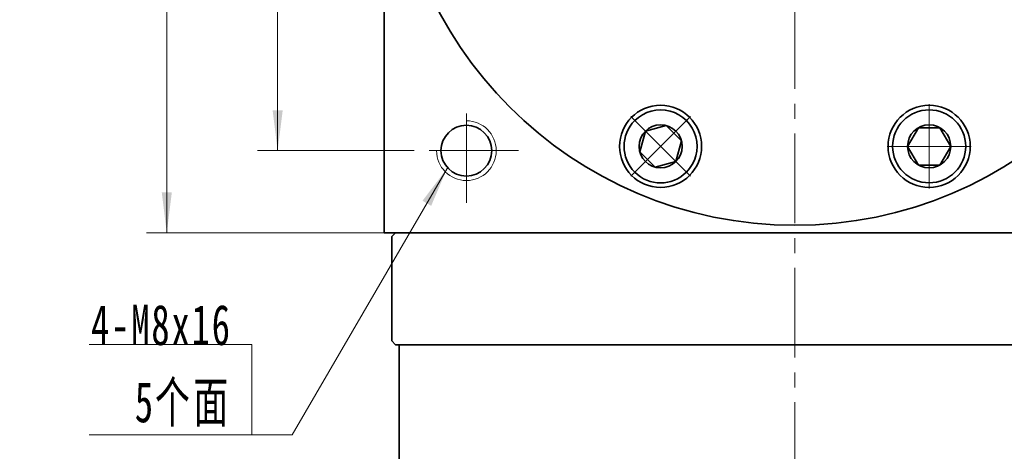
# Model space of a CAD drawing. Header units: millimetres. Extents: x -94 to 883, y -58 to 633.
# Tile 5 of 8: x 380 to 512, y 370 to 428. Entities that reach past the tile are written whole.
import ezdxf

# ---------------------------------------------------------------- set-up
doc = ezdxf.new("R2010")
doc.units = ezdxf.units.MM
doc.set_wipeout_variables(frame=1)
doc.linetypes.add('点画线', pattern=[18, 12, -2, 2, -2])
doc.layers.get('0').update_dxf_attribs({"lineweight": 35})
for name, color, linetype, lineweight in [('中心线层', 1, '点画线', 18), ('尺寸线层', 3, 'Continuous', 18), ('粗实线层', 7, 'Continuous', 35)]:
    doc.layers.add(name, color=color, linetype=linetype, lineweight=lineweight)
doc.styles.add('标准', font='txt', dxfattribs={"width": 0.667})
doc.dimstyles.new('a4-1-1', dxfattribs={"dimtxt": 3, "dimasz": 3, "dimexe": 1.5, "dimexo": 0, "dimgap": 0.5, "dimtad": 1, "dimdec": 3, "dimdsep": 46, "dimtxsty": '标准', "dimblk": '_CAXARROW', "dimcen": 0, "dimdle": 4, "dimazin": 2, "dimtfac": 0.707107, "dimtdec": 3, "dimtix": 1, "dimtmove": 2, "dimatfit": 3, "dimfxl": 1, "dimfrac": 2, "dimtolj": 1, "dimtzin": 0, "dimarcsym": 1})

# ---------------------------------------------------------------- blocks, each defined once
blk = doc.blocks.new('*X2')
at = {"layer": '尺寸线层', "linetype": 'Continuous', "transparency": 16777216}
for points in [[(399.74, 508.96), (399.07, 503.56), (400.42, 503.56)], [(399.74, 398.96), (399.07, 404.36), (400.42, 404.36)]]:
    blk.add_hatch(color=0, dxfattribs=at).paths.add_polyline_path(points, flags=0)
at = {"layer": '尺寸线层', "color": 0, "linetype": 'Continuous', "transparency": 16777216}
for p, q in [((428.87, 508.96), (397.04, 508.96)), ((399.74, 398.96), (399.74, 508.96)), ((428.87, 398.96), (397.04, 398.96))]:
    blk.add_line(p, q, dxfattribs=at)
at = {"layer": '尺寸线层', "color": 0, "transparency": 16777216, "insert": (396.16, 453.96), "char_height": 5.4, "width": 14.3527, "attachment_point": 5, "rotation": 90, "line_spacing_factor": 1.15057, "style": '标准'}
blk.add_mtext('\\T1.1;110', dxfattribs=at)
blk = doc.blocks.new('_CAXARROW')
blk.add_hatch(color=0).paths.add_polyline_path([(0, 0), (-1, 0.125), (-1, -0.125)], flags=0)
blk = doc.blocks.new('*X4')
at = {"layer": '尺寸线层', "linetype": 'Continuous', "transparency": 16777216}
for points in [[(414.59, 453.96), (415.27, 448.56), (413.92, 448.56)], [(414.59, 409.96), (415.27, 415.36), (413.92, 415.36)]]:
    blk.add_hatch(color=0, dxfattribs=at).paths.add_polyline_path(points, flags=0)
at = {"layer": '尺寸线层', "color": 0, "linetype": 'Continuous', "transparency": 16777216}
for p, q in [((425.87, 453.96), (411.89, 453.96)), ((414.59, 453.96), (414.59, 409.96)), ((432.87, 409.96), (411.89, 409.96))]:
    blk.add_line(p, q, dxfattribs=at)
at = {"layer": '尺寸线层', "color": 0, "transparency": 16777216, "insert": (411.02, 431.96), "char_height": 5.4, "width": 10.8, "attachment_point": 5, "rotation": 90, "line_spacing_factor": 1.15057, "style": '标准'}
blk.add_mtext('\\T1.1;44', dxfattribs=at)
blk = doc.blocks.new('*X9')
at = {"layer": '中心线层', "linetype": '点画线', "lineweight": 18}
for p, q in [((0, -5.64), (0, 5.64)), ((-5.64, 0), (5.64, 0))]:
    blk.add_line(p, q, dxfattribs=at)
at = {"layer": '粗实线层'}
for p, q in [((-2.89, 0), (-1.44, 2.5)), ((-1.44, 2.5), (1.44, 2.5)), ((2.89, 0), (1.44, 2.5)), ((2.89, 0), (1.44, 2.5)), ((-2.89, 0), (-1.44, -2.5)), ((2.89, 0), (1.44, -2.5)), ((-1.44, -2.5), (1.44, -2.5))]:
    blk.add_line(p, q, dxfattribs=at)
blk.add_circle((0, 0), 2.89, dxfattribs=at)
for start, end in [(0, 180), (180, 360)]:
    blk.add_arc((0, 0), 4.89, start, end, dxfattribs=at)
blk = doc.blocks.new('*X10')
at = {"layer": '尺寸线层', "linetype": 'Continuous'}
blk.add_hatch(color=0, dxfattribs=at).paths.add_polyline_path([(26.13, 35.68), (24, 30.67), (22.84, 31.35)], flags=0)
at = {"layer": '尺寸线层', "color": 0, "linetype": 'Continuous'}
blk.add_line((26.13, 35.68), (5.4, 0), dxfattribs=at)
at = {"layer": '尺寸线层', "color": 0}
for p, q in [((0, 12.11), (-21.83, 12.11)), ((0, 0), (0, 12.11)), ((0, 0), (-21.83, 0)), ((5.4, 0), (0, 0))]:
    blk.add_line(p, q, dxfattribs=at)
at = {"layer": '尺寸线层', "color": 0, "insert": (-2.7, 1.08), "char_height": 5.4, "width": 36.2438, "attachment_point": 9, "line_spacing_factor": 1.15057, "style": '标准'}
blk.add_mtext('\\T1.1;4-M8x16\\P5个面', dxfattribs=at)

msp = doc.modelspace()

# ---------------------------------------------------------------- linework, layer by layer
at = {"layer": '中心线层'}
for p, q in [((483.8717, 292.239), (483.8717, 511.954)), ((439.8717, 402.9588), (439.8717, 416.9588)), ((446.8717, 409.9588), (432.8717, 409.9588))]:
    msp.add_line(p, q, dxfattribs=at)
at = {"layer": '粗实线层'}
for p, q in [((430.3717, 398.9588), (429.8717, 398.4588)), ((429.8717, 398.4588), (429.8717, 384.4588)), ((430.3717, 383.9588), (429.8717, 384.4588)), ((430.3717, 383.9588), (537.3717, 383.9588)), ((430.8717, 348.9588), (430.8717, 383.9588))]:
    msp.add_line(p, q, dxfattribs=at)
for points in [[(428.8717, 398.9588), (428.8717, 508.9588)], [(538.8717, 398.9588), (428.8717, 398.9588)]]:
    msp.add_lwpolyline(points, dxfattribs=at)
for centre, radius in [((483.8717, 453.9588), 54), ((465.8856, 410.5365), 5.5), ((501.8578, 410.5365), 5.5), ((439.8717, 409.9588), 3.4)]:
    msp.add_circle(centre, radius, dxfattribs=at)
at = {"layer": '粗实线层', "lineweight": 18}
msp.add_arc((439.8717, 409.9588), 4, 180, 90, dxfattribs=at)

# ---------------------------------------------------------------- block references
at = {"layer": '尺寸线层'}
msp.add_blockref('*X10', (411.1555, 371.893), dxfattribs=at)

# ---------------------------------------------------------------- dimensions: what is measured, and where the dimension line sits
for base, p1, p2, angle, picture, middle in [((399.7405, 508.9588), (428.8717, 398.9588), (428.8717, 508.9588), 90, '*X2', (396.1556, 453.9588)), ((414.5905, 409.9588), (425.8717, 453.9588), (432.8717, 409.9588), 270, '*X4', (411.0207, 431.9588))]:
    dim = msp.add_linear_dim(base=base, p1=p1, p2=p2, angle=angle, dimstyle='a4-1-1', override={"dimsah": 1, "dimtfill": 1, "dimtzin": 0}, dxfattribs=at)
    dim.commit()
    dim.dimension.update_dxf_attribs({"geometry": picture, "text_midpoint": middle})

# ---------------------------------------------------------------- next in the draw order: wipeouts: each hides what was drawn before it
for points in [[(462.4278, 413.9943), (462.4084, 413.9748), (462.3892, 413.9552), (462.37, 413.9355), (462.351, 413.9157), (462.332, 413.8958), (462.3132, 413.8757), (462.2945, 413.8556), (462.2759, 413.8354), (462.2574, 413.8151), (462.2391, 413.7946), (462.2208, 413.7741), (462.2027, 413.7534), (462.1847, 413.7327), (462.1668, 413.7118), (462.149, 413.6909), (462.1313, 413.6699), (462.1138, 413.6487), (462.0964, 413.6275), (462.079, 413.6061), (462.0619, 413.5847), (462.0448, 413.5632), (462.0278, 413.5415), (462.011, 413.5198), (461.9943, 413.498), (461.9777, 413.4761), (461.9613, 413.4541), (461.945, 413.432), (461.9287, 413.4098), (461.9127, 413.3875), (461.8967, 413.3651), (461.8967, 413.3651), (461.7689, 413.1757), (461.6501, 412.9804), (461.5405, 412.7799), (461.4404, 412.5744), (461.3501, 412.3645), (461.2696, 412.1506), (461.1992, 411.9331), (461.1391, 411.7127), (461.0893, 411.4896), (461.05, 411.2645), (461.0213, 411.0377), (461.0032, 410.8099), (460.9958, 410.5815), (460.999, 410.353), (461.0129, 410.1248), (461.0375, 409.8976), (461.0726, 409.6718), (461.1183, 409.4479), (461.1744, 409.2263), (461.2407, 409.0076), (461.3172, 408.7923), (461.4037, 408.5807), (461.5, 408.3734), (461.6058, 408.1709), (461.721, 407.9735), (461.8453, 407.7817), (461.9785, 407.596), (462.1201, 407.4166), (462.27, 407.2441), (462.4278, 407.0788), (462.4278, 407.0788), (462.5931, 406.921), (462.7657, 406.7711), (462.945, 406.6294), (463.1308, 406.4963), (463.3226, 406.372), (463.5199, 406.2568), (463.7225, 406.1509), (463.9298, 406.0547), (464.1413, 405.9682), (464.3567, 405.8917), (464.5754, 405.8253), (464.7969, 405.7692), (465.0209, 405.7236), (465.2467, 405.6884), (465.4739, 405.6639), (465.702, 405.65), (465.9305, 405.6467), (466.159, 405.6542), (466.3868, 405.6723), (466.6135, 405.701), (466.8386, 405.7403), (467.0617, 405.7901), (467.2822, 405.8502), (467.4996, 405.9206), (467.7135, 406.001), (467.9235, 406.0914), (468.1289, 406.1915), (468.3295, 406.301), (468.5247, 406.4198), (468.7142, 406.5477), (468.7142, 406.5477), (468.7366, 406.5636), (468.7588, 406.5797), (468.781, 406.5959), (468.8031, 406.6122), (468.8251, 406.6287), (468.847, 406.6453), (468.8689, 406.662), (468.8906, 406.6788), (468.9122, 406.6957), (468.9337, 406.7128), (468.9552, 406.73), (468.9765, 406.7473), (468.9978, 406.7647), (469.0189, 406.7823), (469.0399, 406.7999), (469.0609, 406.8177), (469.0817, 406.8356), (469.1025, 406.8536), (469.1231, 406.8718), (469.1437, 406.89), (469.1641, 406.9084), (469.1844, 406.9269), (469.2047, 406.9455), (469.2248, 406.9642), (469.2448, 406.983), (469.2647, 407.0019), (469.2845, 407.021), (469.3042, 407.0401), (469.3238, 407.0594), (469.3433, 407.0788), (469.3433, 407.0788), (469.5195, 407.2645), (469.6858, 407.4591), (469.8417, 407.6622), (469.9867, 407.8732), (470.1204, 408.0915), (470.2426, 408.3165), (470.3528, 408.5476), (470.4508, 408.7841), (470.5362, 409.0254), (470.6089, 409.2709), (470.6687, 409.5198), (470.7154, 409.7715), (470.7488, 410.0254), (470.7689, 410.2806), (470.7756, 410.5365), (470.7689, 410.7924), (470.7488, 411.0477), (470.7154, 411.3015), (470.6687, 411.5532), (470.6089, 411.8021), (470.5362, 412.0476), (470.4508, 412.2889), (470.3528, 412.5255), (470.2426, 412.7565), (470.1204, 412.9815), (469.9867, 413.1998), (469.8417, 413.4108), (469.6858, 413.6139), (469.5195, 413.8086), (469.3433, 413.9943), (469.3433, 413.9943), (469.1576, 414.1705), (468.9629, 414.3368), (468.7598, 414.4926), (468.5488, 414.6376), (468.3306, 414.7714), (468.1056, 414.8935), (467.8745, 415.0037), (467.638, 415.1017), (467.3967, 415.1872), (467.1512, 415.2599), (466.9022, 415.3197), (466.6505, 415.3663), (466.3967, 415.3997), (466.1415, 415.4198), (465.8856, 415.4265), (465.6296, 415.4198), (465.3744, 415.3997), (465.1206, 415.3663), (464.8689, 415.3197), (464.6199, 415.2599), (464.3745, 415.1872), (464.1331, 415.1017), (463.8966, 415.0037), (463.6655, 414.8935), (463.4406, 414.7714), (463.2223, 414.6376), (463.0113, 414.4926), (462.8082, 414.3368), (462.6135, 414.1705)], [(496.9678, 410.5365), (496.9679, 410.509), (496.9681, 410.4816), (496.9685, 410.4541), (496.969, 410.4266), (496.9697, 410.3991), (496.9706, 410.3717), (496.9716, 410.3442), (496.9727, 410.3168), (496.9741, 410.2893), (496.9755, 410.2619), (496.9771, 410.2345), (496.9789, 410.207), (496.9808, 410.1796), (496.9829, 410.1522), (496.9852, 410.1248), (496.9875, 410.0975), (496.9901, 410.0701), (496.9928, 410.0428), (496.9956, 410.0154), (496.9986, 409.9881), (497.0018, 409.9608), (497.0051, 409.9336), (497.0086, 409.9063), (497.0122, 409.8791), (497.016, 409.8519), (497.0199, 409.8247), (497.024, 409.7975), (497.0282, 409.7703), (497.0326, 409.7432), (497.0371, 409.7161), (497.0371, 409.7161), (497.0807, 409.4918), (497.1347, 409.2697), (497.1991, 409.0504), (497.2736, 408.8344), (497.3582, 408.622), (497.4525, 408.4139), (497.5565, 408.2104), (497.6699, 408.0119), (497.7924, 407.819), (497.9238, 407.632), (498.0638, 407.4514), (498.2121, 407.2775), (498.3684, 407.1107), (498.5323, 406.9514), (498.7034, 406.7999), (498.8814, 406.6566), (499.066, 406.5218), (499.2566, 406.3957), (499.4529, 406.2787), (499.6545, 406.171), (499.8609, 406.0728), (500.0716, 405.9844), (500.2863, 405.9059), (500.5043, 405.8376), (500.7254, 405.7794), (500.9489, 405.7317), (501.1744, 405.6945), (501.4013, 405.6679), (501.6293, 405.6518), (501.8578, 405.6465), (501.8578, 405.6465), (502.0863, 405.6518), (502.3143, 405.6679), (502.5412, 405.6945), (502.7667, 405.7317), (502.9902, 405.7794), (503.2113, 405.8376), (503.4294, 405.9059), (503.644, 405.9844), (503.8547, 406.0728), (504.0611, 406.171), (504.2627, 406.2787), (504.459, 406.3957), (504.6496, 406.5218), (504.8342, 406.6566), (505.0122, 406.7999), (505.1833, 406.9514), (505.3472, 407.1107), (505.5035, 407.2775), (505.6518, 407.4514), (505.7918, 407.632), (505.9232, 407.819), (506.0457, 408.0119), (506.1591, 408.2104), (506.2631, 408.4139), (506.3574, 408.622), (506.442, 408.8344), (506.5165, 409.0504), (506.5809, 409.2697), (506.6349, 409.4918), (506.6785, 409.7161), (506.6785, 409.7161), (506.683, 409.7432), (506.6874, 409.7703), (506.6916, 409.7975), (506.6957, 409.8247), (506.6996, 409.8519), (506.7034, 409.8791), (506.707, 409.9063), (506.7105, 409.9336), (506.7138, 409.9608), (506.717, 409.9881), (506.72, 410.0154), (506.7228, 410.0428), (506.7255, 410.0701), (506.7281, 410.0975), (506.7304, 410.1248), (506.7327, 410.1522), (506.7348, 410.1796), (506.7367, 410.207), (506.7385, 410.2345), (506.7401, 410.2619), (506.7415, 410.2893), (506.7429, 410.3168), (506.744, 410.3442), (506.745, 410.3717), (506.7459, 410.3991), (506.7466, 410.4266), (506.7471, 410.4541), (506.7475, 410.4816), (506.7477, 410.509), (506.7478, 410.5365), (506.7478, 410.5365), (506.7411, 410.7924), (506.721, 411.0477), (506.6876, 411.3015), (506.6409, 411.5532), (506.5812, 411.8021), (506.5085, 412.0476), (506.423, 412.2889), (506.325, 412.5255), (506.2148, 412.7565), (506.0927, 412.9815), (505.9589, 413.1998), (505.8139, 413.4108), (505.658, 413.6139), (505.4918, 413.8086), (505.3156, 413.9943), (505.1298, 414.1705), (504.9352, 414.3368), (504.7321, 414.4926), (504.5211, 414.6376), (504.3028, 414.7714), (504.0778, 414.8935), (503.8467, 415.0037), (503.6102, 415.1017), (503.3689, 415.1872), (503.1234, 415.2599), (502.8745, 415.3197), (502.6228, 415.3663), (502.3689, 415.3997), (502.1137, 415.4198), (501.8578, 415.4265), (501.8578, 415.4265), (501.6019, 415.4198), (501.3467, 415.3997), (501.0928, 415.3663), (500.8411, 415.3197), (500.5922, 415.2599), (500.3467, 415.1872), (500.1054, 415.1017), (499.8689, 415.0037), (499.6378, 414.8935), (499.4128, 414.7714), (499.1945, 414.6376), (498.9835, 414.4926), (498.7804, 414.3368), (498.5858, 414.1705), (498.4, 413.9943), (498.2238, 413.8086), (498.0576, 413.6139), (497.9017, 413.4108), (497.7567, 413.1998), (497.6229, 412.9815), (497.5008, 412.7565), (497.3906, 412.5255), (497.2926, 412.2889), (497.2071, 412.0476), (497.1344, 411.8021), (497.0747, 411.5532), (497.028, 411.3015), (496.9946, 411.0477), (496.9745, 410.7924)]]:
    msp.add_wipeout(points).dxf.layer = '粗实线层'

# ---------------------------------------------------------------- next in the draw order: block references
at = {"layer": '粗实线层'}
for p, rotation in [((465.8856, 410.5365), 135.0000000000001), ((501.8578, 410.5365), 180)]:
    msp.add_blockref('*X9', p, dxfattribs=dict(at, rotation=rotation))

doc.saveas('drawing.dxf')
